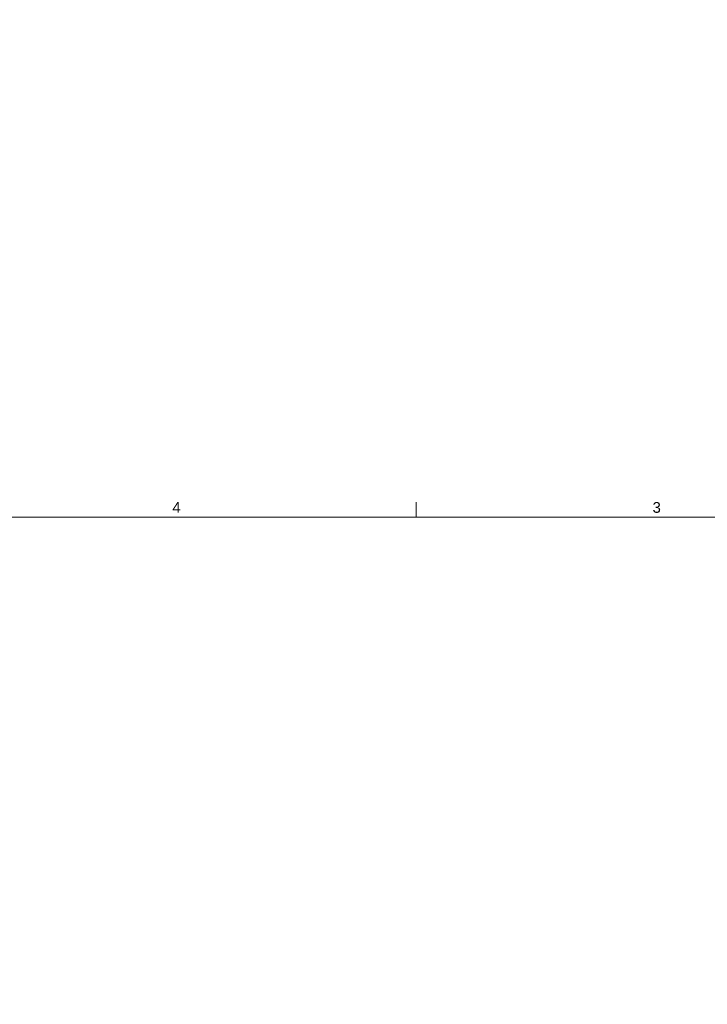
# Model space of a CAD drawing. Header units: inches. Extents: x -374 to 640, y -945 to 1059.
# Tile 137 of 222: x 89 to 119, y 83 to 127. Entities that reach past the tile are written whole.
import ezdxf

# ---------------------------------------------------------------- set-up
doc = ezdxf.new("R2010")
doc.units = ezdxf.units.IN
doc.header["$LTSCALE"] = 5
doc.header["$MEASUREMENT"] = 0
doc.layers.add('Border (ANSI)', color=7, linetype='Continuous', lineweight=9)
doc.layers.add('Visible Narrow (ANSI)', color=7, linetype='Continuous', lineweight=5)
doc.styles.add('Note Text (ANSI)', font='arial.ttf')

# ---------------------------------------------------------------- blocks, each defined once
blk = doc.blocks.new('Borders Default Border')
at = {"layer": 'Border (ANSI)'}
blk.add_line((21.25, 21), (21.25, 21.135), dxfattribs=at)
at = {"layer": 'Border (ANSI)', "flags": 128}
blk.add_lwpolyline([(0.5, 1), (0.5, 21), (33.5, 21), (33.5, 1), (0.5, 1)], dxfattribs=at)
at = {"layer": 'Border (ANSI)', "char_height": 0.095, "attachment_point": 7, "style": 'Note Text (ANSI)'}
for s, insert in [('4', (19.0899, 21.04)), ('3', (23.344, 21.0384))]:
    blk.add_mtext(s, dxfattribs=dict(at, insert=insert))

msp = doc.modelspace()

# ---------------------------------------------------------------- linework, layer by layer
at = {"layer": 'Visible Narrow (ANSI)'}
for start, end in [(269.3079848, 269.3079849), (269.3364756, 269.3364757), (270.0142531, 270.0142532)]:
    msp.add_arc((132.61238, 552.0832), 507.11098, start, end, dxfattribs=at)

# ---------------------------------------------------------------- block references
at = {"xscale": 5, "yscale": 5, "zscale": 5}
msp.add_blockref('Borders Default Border', (0, 0), dxfattribs=at)

doc.saveas('drawing.dxf')
